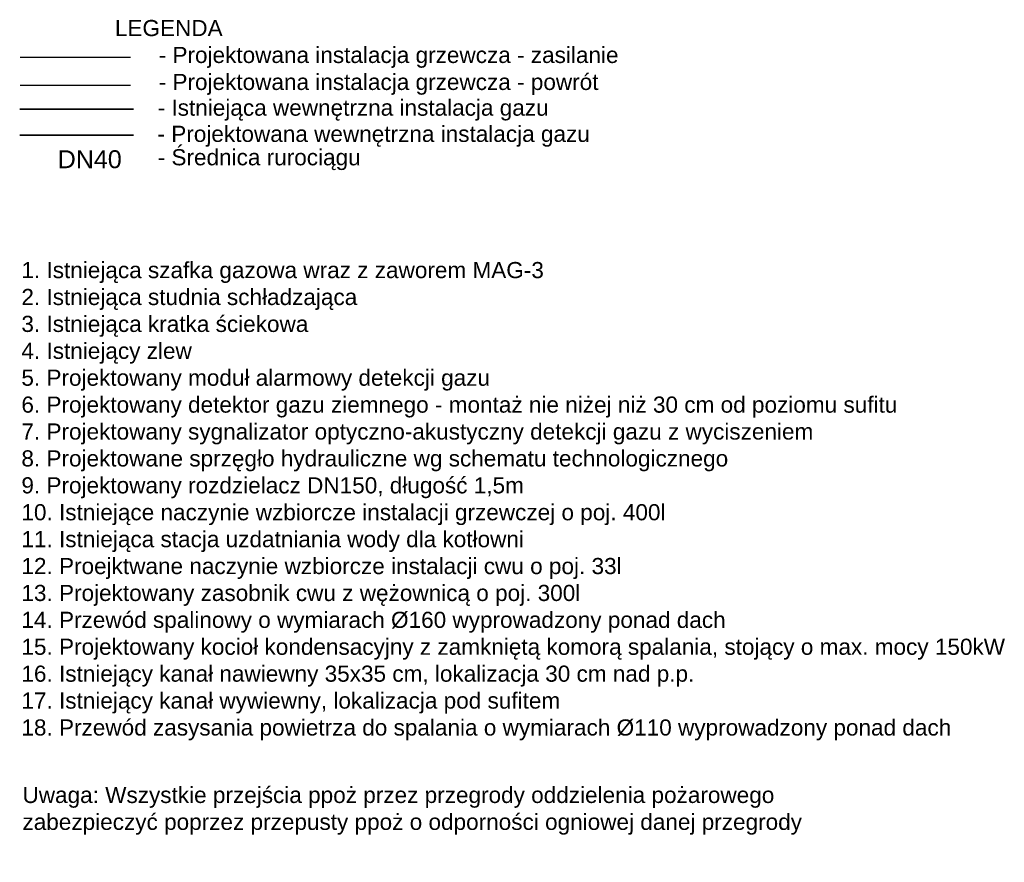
# Model space of a CAD drawing. Header units: millimetres. Extents: x 0 to 40783, y -13117 to 35556.
# Tile 94 of 98: x 38228 to 39326, y 14782 to 15722. Entities that reach past the tile are written whole.
import ezdxf

# ---------------------------------------------------------------- set-up
doc = ezdxf.new("R2010")
doc.units = ezdxf.units.MM
for name, color, linetype, lineweight in [('co_powrót', 5, 'Continuous', 30), ('co_zasilana', 10, 'Continuous', 30), ('IS_gaz_Wewnętrzna', 40, 'Continuous', 35), ('IS_OPIS', 7, 'Continuous', 35), ('zasilanie', 10, 'Continuous', 35)]:
    doc.layers.add(name, color=color, linetype=linetype, lineweight=lineweight)
doc.layers.add('EKO_opis', color=7, linetype='Continuous')
doc.styles.get("Standard").update_dxf_attribs({"font": 'Arial.ttf'})

msp = doc.modelspace()

# ---------------------------------------------------------------- linework, layer by layer
at = {"layer": 'co_powrót', "linetype": 'Continuous'}
msp.add_line((38351.8, 15648.1), (38228.6, 15648.1), dxfattribs=at)
at = {"layer": 'co_zasilana'}
msp.add_line((38351.8, 15679.3), (38228.6, 15679.3), dxfattribs=at)
at = {"layer": 'IS_gaz_Wewnętrzna'}
msp.add_lwpolyline([(38228.3, 15621.8), (38355.2, 15621.8)], dxfattribs=at)
at = {"layer": 'IS_gaz_Wewnętrzna', "color": 2}
msp.add_lwpolyline([(38228.1, 15592.7), (38355, 15592.7)], dxfattribs=at)

# ---------------------------------------------------------------- texts
at = {"layer": 'EKO_opis', "insert": (38231.2, 14932.6), "char_height": 1, "width": 873.826, "attachment_point": 1}
msp.add_mtext('\\C0;\\H20x;\\P\\P\\H0.9x;Uwaga: Wszystkie przejścia ppoż przez przegrody oddzielenia pożarowego zabezpieczyć poprzez przepusty ppoż o odporności ogniowej danej przegrody\\P', dxfattribs=at)
at = {"layer": 'IS_OPIS', "char_height": 18, "attachment_point": 1}
for s, insert, width in [('\\fArial|b0|i0|c238; - Istniejąca wewnętrzna instalacja gazu', (38375, 15632.4), 763.34), ('\\fArial|b0|i0|c238; - Projektowana wewnętrzna instalacja gazu', (38374.8, 15603.2), 763.34), ('\\fArial|b0|i0|c238; - Średnica rurociągu', (38375, 15577.1), 763.34), ('{\\H1.1111x;\\C0;\\P\\H0.900009x;1. Istniejąca szafka gazowa wraz z zaworem MAG-3\\C1; \\C0; \\P2. Istniejąca studnia schładzająca \\P}3. Istniejąca kratka ściekowa{\\C0; \\P4. Istniejący zlew\\P5. Projektowany moduł alarmowy detekcji gazu \\P6. Projektowany detektor gazu ziemnego - montaż nie niżej niż 30 cm od poziomu sufitu\\P7. Projektowany sygnalizator optyczno-akustyczny detekcji gazu z wyciszeniem \\P8. Projektowane sprzęgło hydrauliczne wg schematu technologicznego\\P9. Projektowany rozdzielacz DN150, długość 1,5m \\P\\fArial|b0|i0|c238|p0;10. Istniej\\C256;ące naczynie wzbiorcze instalacji grzewczej o poj. 400l\\P11. Istniejąca stacja uzdatniania wody dla kotłowni \\P12. Proejktwane naczynie wzbiorcze instalacji cwu o poj. 33l\\P13. Projektowany zasobnik cwu z wężownicą o poj. 300l\\P\\C0;14. Przewód spalinowy o wymiarach %%c160 wyprowadzony ponad dach\\P15. Projektowany \\fArial|b0|i0|c0|p0;kocioł kondensacyjny z zamkniętą komorą spalania, stoj\\fArial|b0|i0|c238|p0;ący\\fArial|b0|i0|c0|p0; o max. mocy 150kW \\P\\pxt0.203056,0.243667;\\fArial|b0|i0|c238|p0;16. Istniejący kanał nawiewny 35x35 cm, lokalizacja 30 cm nad p.p.\\P17. Istniejący kanał wywiewny, lokalizacja pod sufitem \\P18. Przewód zasysania powietrza do spalania o wymiarach %%c110 wyprowadzony ponad dach\\P\\P \\P\\pt0;\\P\\fArial|b0|i0|c238|p34;\\H1.111111x;\\P\\P\\P\\P\\P\\P\\P\\P\\P\\P\\P\\P\\P\\P}', (38230, 15484.6), 1142.54)]:
    msp.add_mtext(s, dxfattribs=dict(at, insert=insert, width=width))
at = {"layer": 'IS_OPIS', "color": 7, "insert": (38270.5, 15575.9), "char_height": 20, "width": 38.702, "attachment_point": 1}
msp.add_mtext('DN40', dxfattribs=at)
at = {"layer": 'zasilanie', "color": 7}
for s, p in [('  LEGENDA', (38320.3, 15703.2)), ('- Projektowana instalacja grzewcza - zasilanie', (38383.1, 15673.2)), ('- Projektowana instalacja grzewcza - powrót', (38383.1, 15643.1))]:
    msp.add_text(s, height=18, dxfattribs=at).set_placement(p)

doc.saveas('drawing.dxf')
